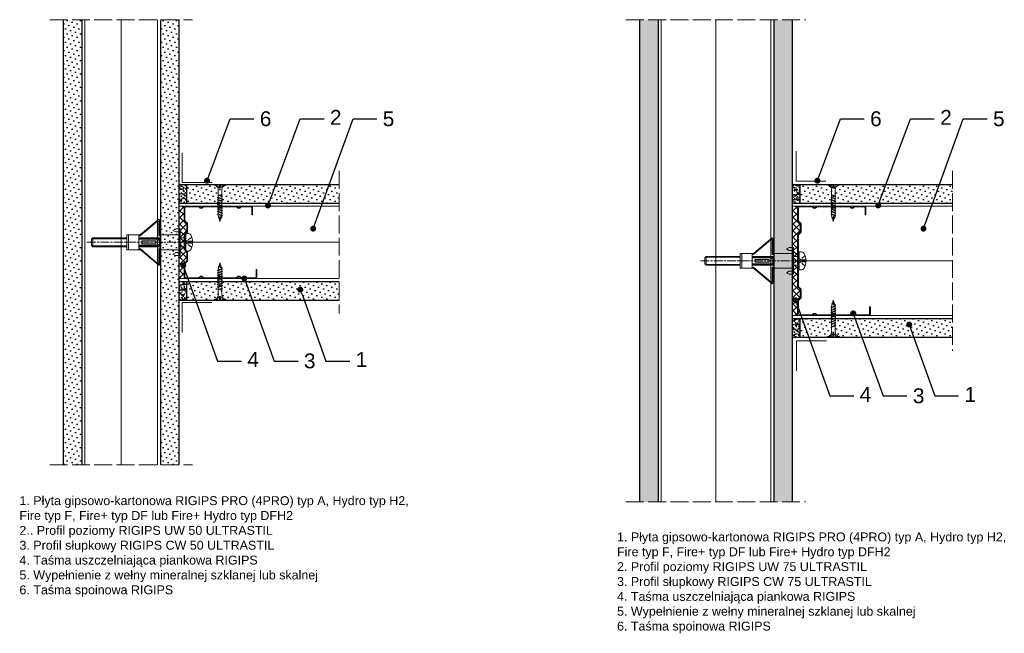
# Model space of a CAD drawing. Header units: millimetres. Extents: x 1649 to 2772, y 618 to 1691.
# Tile 3 of 4: x 1649 to 2311, y 1278 to 1691. Entities that reach past the tile are written whole.
import ezdxf
from ezdxf import colors
from ezdxf.entities.mleader import LeaderData, LeaderLine
from ezdxf.math import Vec2, Vec3

# ---------------------------------------------------------------- set-up
doc = ezdxf.new("R2010")
doc.units = ezdxf.units.MM
for name, pattern in [('ACAD_ISO02W100', [15, 12, -3]), ('AM_ISO02W050x2', [3.75, 3, -0.75]), ('AM_ISO08W050x2', [9, 6, -0.75, 1.5, -0.75])]:
    doc.linetypes.add(name, pattern=pattern)
for name, color, linetype, lineweight in [('_ISOVER WELNA', 7, 'BATTING', 9), ('_RIGIPS AKCESORIA', 7, 'Continuous', 18), ('_RIGIPS G-K', 7, 'Continuous', 25), ('_RIGIPS PROFIL', 7, 'Continuous', 18), ('KRESKOWANIE', 7, 'Continuous', 9), ('OPISY', 7, 'Continuous', 9), ('PRZERYWANA', 7, 'ACAD_ISO02W100', 9)]:
    doc.layers.add(name, color=color, linetype=linetype, lineweight=lineweight)
doc.styles.get("Standard").update_dxf_attribs({"font": 'arial.ttf'})
doc.linetypes.add('BATTING', pattern='A,0.00254,-2.54,[134,ltypeshp.shx,S=2.54,R=0,X=-2.54,Y=0],-5.08,[134,ltypeshp.shx,S=2.54,R=180,X=2.54,Y=0],-2.54', length=10.16254)

# ---------------------------------------------------------------- blocks, each defined once
blk = doc.blocks.new('TN 25')
at = {"layer": '_RIGIPS AKCESORIA'}
for p, q in [((0, -0.84), (0, 7.16)), ((0, 7.16), (0.46, 7.16)), ((0.46, 7.16), (0.46, 4.78)), ((0.46, 4.78), (0, 4.78)), ((0, 3.5), (1.77, 3.5)), ((0, 2.83), (1.77, 2.83)), ((0.46, 1.64), (0, 1.64)), ((0.46, -0.84), (0.46, 1.64)), ((1.77, 3.5), (1.77, 4.2)), ((1.77, 2.83), (1.77, 2.18)), ((3.02, 4.46), (8.47, 4.46)), ((7.49, 2.01), (3.55, 2.01)), ((7.12, 4.46), (7.12, 3.18)), ((8.03, 2.01), (7.12, 4.46)), ((7.12, 3.18), (7.65, 1.53)), ((7.65, 1.53), (8.03, 2.01)), ((9.41, 2.01), (8.03, 2.01)), ((8.47, 4.46), (8.79, 5)), ((9.61, 1.51), (8.47, 4.46)), ((8.79, 5), (9.93, 2.01)), ((9, 4.46), (10.1, 4.46)), ((9.93, 2.01), (9.61, 1.51)), ((11.04, 2.01), (9.93, 2.01)), ((10.1, 4.46), (10.41, 5)), ((11.23, 1.51), (10.1, 4.46)), ((10.41, 5), (11.56, 2.01)), ((10.62, 4.46), (11.67, 4.46)), ((11.56, 2.01), (11.23, 1.51)), ((12.61, 2.01), (11.56, 2.01)), ((11.67, 4.46), (11.99, 5)), ((12.81, 1.51), (11.67, 4.46)), ((11.99, 5), (13.14, 2.01)), ((12.2, 4.46), (13.21, 4.46)), ((13.14, 2.01), (12.81, 1.51)), ((14.15, 2.01), (13.14, 2.01)), ((13.21, 4.46), (13.52, 5)), ((14.34, 1.51), (13.21, 4.46)), ((13.52, 5), (14.67, 2.01)), ((13.73, 4.46), (14.8, 4.46)), ((14.67, 2.01), (14.34, 1.51)), ((15.74, 2.01), (14.67, 2.01)), ((14.8, 4.46), (15.12, 5)), ((15.94, 1.51), (14.8, 4.46)), ((15.12, 5), (16.26, 2.01)), ((15.33, 4.46), (16.42, 4.46)), ((16.26, 2.01), (15.94, 1.51)), ((17.36, 2.01), (16.26, 2.01)), ((16.42, 4.46), (16.73, 5)), ((17.55, 1.51), (16.42, 4.46)), ((16.73, 5), (17.88, 2.01)), ((16.94, 4.46), (17.99, 4.46)), ((17.88, 2.01), (17.55, 1.51)), ((18.93, 2.01), (17.88, 2.01)), ((17.99, 4.46), (18.31, 5)), ((19.13, 1.51), (17.99, 4.46)), ((18.31, 5), (19.45, 2.01)), ((18.52, 4.46), (19.68, 4.46)), ((19.45, 2.01), (19.13, 1.51)), ((19.45, 2.01), (20.62, 2.01)), ((19.68, 4.46), (20, 5)), ((20.82, 1.51), (19.68, 4.46)), ((20, 5), (21.14, 2.01)), ((20.21, 4.46), (20.7, 4.46)), ((20.7, 4.46), (22.28, 3.98)), ((21.14, 2.01), (20.82, 1.51)), ((21.14, 2.01), (21.81, 2.12)), ((21.85, 1.83), (21.67, 3.28)), ((21.67, 3.28), (22.14, 2.4)), ((22.14, 2.4), (21.85, 1.83)), ((22.7, 2.36), (22.14, 2.4)), ((22.28, 3.98), (22.56, 4.37)), ((22.7, 2.36), (22.28, 3.98)), ((22.56, 4.37), (23.03, 2.71)), ((23.03, 2.71), (22.7, 2.36)), ((22.71, 3.85), (25, 3.24)), ((25, 3.24), (23.03, 2.71)), ((0, -0.84), (0.46, -0.84))]:
    blk.add_line(p, q, dxfattribs=at)
for centre, major_axis, ratio, start_param, end_param in [((3.09, 7.67), (0.17, 3.2), 0.826134, 1.773653, 3.180586), ((-0.04, 0.9), (0, 3.93), 0.848176, -0.720942, -0.151112), ((3.37, -1.57), (0.28, 3.57), 0.832181, 0.035984, 1.430787), ((-2.73, 15.91), (0, 14.76), 0.848176, 3.399396, 3.475072), ((0.59, 4.62), (0, 2.81), 0.848176, 3.475072, 3.862535), ((1.66, 3.18), (0, 0.895), 0.848176, -1.552777, -0.720942), ((1.66, 3.18), (0, 0.895), 0.848176, 3.862535, 4.730408)]:
    blk.add_ellipse(centre, major_axis=major_axis, ratio=ratio, start_param=start_param, end_param=end_param, dxfattribs=at)
blk = doc.blocks.new('CW 50 ULTRASTIL')
h = blk.add_hatch()
h.set_pattern_fill('ANSI31', color=256, scale=0.5, style=0)
h.paths.add_polyline_path([(28.56, 40.65, -0.198912), (28.71, 41), (30.21, 42.51, 0.198912), (30.36, 42.86), (30.36, 48.45, 0.198912), (30.21, 48.8), (28.71, 50.31, -0.198912), (28.56, 50.66), (28.56, 59.85, -0.198912), (28.71, 60.2), (30.21, 61.71, 0.198912), (30.36, 62.06), (30.36, 67.65, 0.198912), (30.21, 68), (28.71, 69.51, -0.198912), (28.56, 69.86), (28.56, 78.31, -0.414214), (29.36, 79.11), (37.68, 79.11, -0.198912), (38.04, 78.96), (38.74, 78.25, 0.198912), (39.1, 78.11), (39.68, 78.11, 0.198912), (40.04, 78.25), (40.74, 78.96, -0.198912), (41.1, 79.11), (50.38, 79.11, -0.198912), (50.74, 78.96), (51.44, 78.25, 0.198912), (51.8, 78.11), (52.38, 78.11, 0.198912), (52.74, 78.25), (53.44, 78.96, -0.198912), (53.8, 79.11), (63.08, 79.11, -0.198912), (63.44, 78.96), (64.14, 78.25, 0.198912), (64.5, 78.11), (65.08, 78.11, 0.198912), (65.44, 78.25), (66.14, 78.96, -0.198912), (66.5, 79.11), (75.66, 79.11, -0.414214), (76.46, 78.31), (76.46, 73.66), (77.01, 73.66), (77.01, 78.86, 0.414214), (76.21, 79.66), (66.5, 79.66, 0.198912), (66.14, 79.51), (65.44, 78.8, -0.198912), (65.08, 78.66), (64.5, 78.66, -0.198912), (64.14, 78.8), (63.44, 79.51, 0.198912), (63.08, 79.66), (53.8, 79.66, 0.198912), (53.44, 79.51), (52.74, 78.8, -0.198912), (52.38, 78.66), (51.8, 78.66, -0.198912), (51.44, 78.8), (50.74, 79.51, 0.198912), (50.38, 79.66), (41.1, 79.66, 0.198912), (40.74, 79.51), (40.04, 78.8, -0.198912), (39.68, 78.66), (39.1, 78.66, -0.198912), (38.74, 78.8), (38.04, 79.51, 0.198912), (37.68, 79.66), (28.81, 79.66, 0.414214), (28.01, 78.86), (28.01, 69.86, 0.198912), (28.16, 69.51), (29.66, 68, -0.198912), (29.81, 67.65), (29.81, 62.06, -0.198912), (29.66, 61.71), (28.16, 60.2, 0.198912), (28.01, 59.85), (28.01, 50.66, 0.198912), (28.16, 50.31), (29.66, 48.8, -0.198912), (29.81, 48.45), (29.81, 42.86, -0.198912), (29.66, 42.51), (28.16, 41, 0.198912), (28.01, 40.65), (28.01, 31.66, 0.414214), (28.81, 30.86), (37.68, 30.86, 0.198912), (38.04, 31), (38.74, 31.71, -0.198912), (39.1, 31.86), (39.68, 31.86, -0.198912), (40.04, 31.71), (40.74, 31, 0.198912), (41.1, 30.86), (50.38, 30.86, 0.198912), (50.74, 31), (51.44, 31.71, -0.198912), (51.8, 31.86), (52.38, 31.86, -0.198912), (52.74, 31.71), (53.44, 31, 0.198912), (53.8, 30.86), (63.08, 30.86, 0.198912), (63.44, 31), (64.14, 31.71, -0.198912), (64.5, 31.86), (65.08, 31.86, -0.198912), (65.44, 31.71), (66.14, 31, 0.198912), (66.5, 30.86), (73.21, 30.86, 0.414214), (74.01, 31.66), (74.01, 36.86), (73.46, 36.86), (73.46, 32.21, -0.414214), (72.66, 31.41), (66.5, 31.41, -0.198912), (66.14, 31.55), (65.44, 32.26, 0.198912), (65.08, 32.41), (64.5, 32.41, 0.198912), (64.14, 32.26), (63.44, 31.55, -0.198912), (63.08, 31.41), (53.8, 31.41, -0.198912), (53.44, 31.55), (52.74, 32.26, 0.198912), (52.38, 32.41), (51.8, 32.41, 0.198912), (51.44, 32.26), (50.74, 31.55, -0.198912), (50.38, 31.41), (41.1, 31.41, -0.198912), (40.74, 31.55), (40.04, 32.26, 0.198912), (39.68, 32.41), (39.1, 32.41, 0.198912), (38.74, 32.26), (38.04, 31.55, -0.198912), (37.68, 31.41), (29.36, 31.41, -0.414214), (28.56, 32.21)])
at = {"layer": '_RIGIPS PROFIL'}
for p, q in [((37.68, 79.66), (28.81, 79.66)), ((38.04, 79.51), (38.74, 78.8)), ((40.74, 79.51), (40.04, 78.8)), ((50.38, 79.66), (41.1, 79.66)), ((50.74, 79.51), (51.44, 78.8)), ((53.44, 79.51), (52.74, 78.8)), ((53.8, 79.66), (63.08, 79.66)), ((63.44, 79.51), (64.14, 78.8)), ((66.14, 79.51), (65.44, 78.8)), ((76.21, 79.66), (66.5, 79.66)), ((28.01, 78.86), (28.01, 69.86)), ((28.56, 78.31), (28.56, 69.86)), ((37.68, 79.11), (29.36, 79.11)), ((38.04, 78.96), (38.74, 78.25)), ((39.68, 78.66), (39.1, 78.66)), ((39.68, 78.11), (39.1, 78.11)), ((40.74, 78.96), (40.04, 78.25)), ((50.38, 79.11), (41.1, 79.11)), ((50.74, 78.96), (51.44, 78.25)), ((52.38, 78.66), (51.8, 78.66)), ((52.38, 78.11), (51.8, 78.11)), ((53.44, 78.96), (52.74, 78.25)), ((53.8, 79.11), (63.08, 79.11)), ((63.44, 78.96), (64.14, 78.25)), ((65.08, 78.66), (64.5, 78.66)), ((65.08, 78.11), (64.5, 78.11)), ((66.14, 78.96), (65.44, 78.25)), ((75.66, 79.11), (66.5, 79.11)), ((76.46, 73.66), (76.46, 78.31)), ((76.46, 73.66), (77.01, 73.66)), ((77.01, 73.66), (77.01, 78.86)), ((29.66, 68), (28.16, 69.51)), ((30.21, 68), (28.71, 69.51)), ((29.81, 67.65), (29.81, 62.06)), ((30.36, 67.65), (30.36, 62.06)), ((28.01, 59.85), (28.01, 50.66)), ((29.66, 61.71), (28.16, 60.2)), ((28.56, 59.85), (28.56, 50.66)), ((30.21, 61.71), (28.71, 60.2)), ((29.66, 48.8), (28.16, 50.31)), ((30.21, 48.8), (28.71, 50.31)), ((29.81, 42.86), (29.81, 48.45)), ((30.36, 42.86), (30.36, 48.45)), ((28.01, 31.66), (28.01, 40.65)), ((29.66, 42.51), (28.16, 41)), ((28.56, 32.21), (28.56, 40.65)), ((30.21, 42.51), (28.71, 41)), ((73.46, 36.86), (73.46, 32.21)), ((73.46, 36.86), (74.01, 36.86)), ((74.01, 36.86), (74.01, 31.66)), ((37.68, 30.86), (28.81, 30.86)), ((37.68, 31.41), (29.36, 31.41)), ((38.04, 31.55), (38.74, 32.26)), ((38.04, 31), (38.74, 31.71)), ((39.68, 32.41), (39.1, 32.41)), ((39.68, 31.86), (39.1, 31.86)), ((40.74, 31.55), (40.04, 32.26)), ((40.74, 31), (40.04, 31.71)), ((50.38, 31.41), (41.1, 31.41)), ((50.38, 30.86), (41.1, 30.86)), ((50.74, 31.55), (51.44, 32.26)), ((50.74, 31), (51.44, 31.71)), ((52.38, 32.41), (51.8, 32.41)), ((52.38, 31.86), (51.8, 31.86)), ((53.44, 31.55), (52.74, 32.26)), ((53.44, 31), (52.74, 31.71)), ((53.8, 31.41), (63.08, 31.41)), ((53.8, 30.86), (63.08, 30.86)), ((63.44, 31.55), (64.14, 32.26)), ((63.44, 31), (64.14, 31.71)), ((65.08, 32.41), (64.5, 32.41)), ((65.08, 31.86), (64.5, 31.86)), ((66.14, 31.55), (65.44, 32.26)), ((66.14, 31), (65.44, 31.71)), ((72.66, 31.41), (66.5, 31.41)), ((73.21, 30.86), (66.5, 30.86))]:
    blk.add_line(p, q, dxfattribs=at)
for centre, radius, start, end in [((28.81, 78.86), 0.8, 90, 180), ((37.68, 79.16), 0.5, 45, 90), ((41.1, 79.16), 0.5, 90, 135), ((50.38, 79.16), 0.5, 45, 90), ((53.8, 79.16), 0.5, 90, 135), ((63.08, 79.16), 0.5, 45, 90), ((66.5, 79.16), 0.5, 90, 135), ((76.21, 78.86), 0.8, 0, 90), ((29.36, 78.31), 0.8, 90, 180), ((37.68, 78.61), 0.5, 45, 90), ((39.1, 79.16), 0.5, 225, 270), ((39.1, 78.61), 0.5, 225, 270), ((39.68, 79.16), 0.5, 270, 315), ((39.68, 78.61), 0.5, 270, 315), ((41.1, 78.61), 0.5, 90, 135), ((50.38, 78.61), 0.5, 45, 90), ((51.8, 79.16), 0.5, 225, 270), ((51.8, 78.61), 0.5, 225, 270), ((52.38, 79.16), 0.5, 270, 315), ((52.38, 78.61), 0.5, 270, 315), ((53.8, 78.61), 0.5, 90, 135), ((63.08, 78.61), 0.5, 45, 90), ((64.5, 79.16), 0.5, 225, 270), ((64.5, 78.61), 0.5, 225, 270), ((65.08, 79.16), 0.5, 270, 315), ((65.08, 78.61), 0.5, 270, 315), ((66.5, 78.61), 0.5, 90, 135), ((75.66, 78.31), 0.8, 0, 90), ((28.51, 69.86), 0.5, 180, 225), ((29.06, 69.86), 0.5, 180, 225), ((29.31, 67.65), 0.5, 0, 45), ((29.86, 67.65), 0.5, 0, 45), ((28.51, 59.85), 0.5, 135, 180), ((29.06, 59.85), 0.5, 135, 180), ((29.31, 62.06), 0.5, 315, 0), ((29.86, 62.06), 0.5, 315, 0), ((28.51, 50.66), 0.5, 180, 225), ((29.06, 50.66), 0.5, 180, 225), ((29.31, 48.45), 0.5, 0, 45), ((29.86, 48.45), 0.5, 0, 45), ((28.51, 40.65), 0.5, 135, 180), ((29.06, 40.65), 0.5, 135, 180), ((29.31, 42.86), 0.5, 315, 0), ((29.86, 42.86), 0.5, 315, 0), ((28.81, 31.66), 0.8, 180, 270), ((29.36, 32.21), 0.8, 180, 270), ((37.68, 31.91), 0.5, 270, 315), ((37.68, 31.36), 0.5, 270, 315), ((39.1, 31.91), 0.5, 90, 135), ((39.1, 31.36), 0.5, 90, 135), ((39.68, 31.91), 0.5, 45, 90), ((39.68, 31.36), 0.5, 45, 90), ((41.1, 31.91), 0.5, 225, 270), ((41.1, 31.36), 0.5, 225, 270), ((50.38, 31.91), 0.5, 270, 315), ((50.38, 31.36), 0.5, 270, 315), ((51.8, 31.91), 0.5, 90, 135), ((51.8, 31.36), 0.5, 90, 135), ((52.38, 31.91), 0.5, 45, 90), ((52.38, 31.36), 0.5, 45, 90), ((53.8, 31.91), 0.5, 225, 270), ((53.8, 31.36), 0.5, 225, 270), ((63.08, 31.91), 0.5, 270, 315), ((63.08, 31.36), 0.5, 270, 315), ((64.5, 31.91), 0.5, 90, 135), ((64.5, 31.36), 0.5, 90, 135), ((65.08, 31.91), 0.5, 45, 90), ((65.08, 31.36), 0.5, 45, 90), ((66.5, 31.91), 0.5, 225, 270), ((66.5, 31.36), 0.5, 225, 270), ((72.66, 32.21), 0.8, 270, 0), ((73.21, 31.66), 0.8, 270, 0)]:
    blk.add_arc(centre, radius, start, end, dxfattribs=at)
blk = doc.blocks.new('CW 75 ULTRASTIL')
h = blk.add_hatch()
h.set_pattern_fill('ANSI31', color=256, scale=0.5, style=0)
h.paths.add_polyline_path([(106.07, 103.31, -0.414214), (106.87, 104.11), (115.19, 104.11, -0.198912), (115.55, 103.96), (116.25, 103.25, 0.198912), (116.61, 103.11), (117.19, 103.11, 0.198912), (117.55, 103.25), (118.25, 103.96, -0.198912), (118.61, 104.11), (127.89, 104.11, -0.198912), (128.25, 103.96), (128.95, 103.25, 0.198912), (129.31, 103.11), (129.89, 103.11, 0.198912), (130.25, 103.25), (130.95, 103.96, -0.198912), (131.31, 104.11), (140.59, 104.11, -0.198912), (140.95, 103.96), (141.65, 103.25, 0.198912), (142.01, 103.11), (142.59, 103.11, 0.198912), (142.95, 103.25), (143.65, 103.96, -0.198912), (144.01, 104.11), (153.17, 104.11, -0.414214), (153.97, 103.31), (153.97, 98.66), (154.52, 98.66), (154.52, 103.86, 0.414214), (153.72, 104.66), (144.01, 104.66, 0.198912), (143.65, 104.51), (142.95, 103.8, -0.198912), (142.59, 103.66), (142.01, 103.66, -0.198912), (141.65, 103.8), (140.95, 104.51, 0.198912), (140.59, 104.66), (131.31, 104.66, 0.198912), (130.95, 104.51), (130.25, 103.8, -0.198912), (129.89, 103.66), (129.31, 103.66, -0.198912), (128.95, 103.8), (128.25, 104.51, 0.198912), (127.89, 104.66), (118.61, 104.66, 0.198912), (118.25, 104.51), (117.55, 103.8, -0.198912), (117.19, 103.66), (116.61, 103.66, -0.198912), (116.25, 103.8), (115.55, 104.51, 0.198912), (115.19, 104.66), (106.32, 104.66, 0.414214), (105.52, 103.86), (105.52, 94.86, 0.198912), (105.67, 94.51), (107.17, 93, -0.198912), (107.32, 92.65), (107.32, 87.06, -0.198912), (107.17, 86.71), (105.67, 85.2, 0.198912), (105.52, 84.85), (105.52, 50.66, 0.198912), (105.67, 50.31), (107.17, 48.8, -0.198912), (107.32, 48.45), (107.32, 42.86, -0.198912), (107.17, 42.51), (105.67, 41, 0.198912), (105.52, 40.65), (105.52, 31.66, 0.414214), (106.32, 30.86), (115.19, 30.86, 0.198912), (115.55, 31), (116.25, 31.71, -0.198912), (116.61, 31.86), (117.19, 31.86, -0.198912), (117.55, 31.71), (118.25, 31, 0.198912), (118.61, 30.86), (127.89, 30.86, 0.198912), (128.25, 31), (128.95, 31.71, -0.198912), (129.31, 31.86), (129.89, 31.86, -0.198912), (130.25, 31.71), (130.95, 31, 0.198912), (131.31, 30.86), (140.59, 30.86, 0.198912), (140.95, 31), (141.65, 31.71, -0.198912), (142.01, 31.86), (142.59, 31.86, -0.198912), (142.95, 31.71), (143.65, 31, 0.198912), (144.01, 30.86), (150.72, 30.86, 0.414214), (151.52, 31.66), (151.52, 36.86), (150.97, 36.86), (150.97, 32.21, -0.414214), (150.17, 31.41), (144.01, 31.41, -0.198912), (143.65, 31.55), (142.95, 32.26, 0.198912), (142.59, 32.41), (142.01, 32.41, 0.198912), (141.65, 32.26), (140.95, 31.55, -0.198912), (140.59, 31.41), (131.31, 31.41, -0.198912), (130.95, 31.55), (130.25, 32.26, 0.198912), (129.89, 32.41), (129.31, 32.41, 0.198912), (128.95, 32.26), (128.25, 31.55, -0.198912), (127.89, 31.41), (118.61, 31.41, -0.198912), (118.25, 31.55), (117.55, 32.26, 0.198912), (117.19, 32.41), (116.61, 32.41, 0.198912), (116.25, 32.26), (115.55, 31.55, -0.198912), (115.19, 31.41), (106.87, 31.41, -0.414214), (106.07, 32.21), (106.07, 40.65, -0.198912), (106.22, 41), (107.72, 42.51, 0.198912), (107.87, 42.86), (107.87, 48.45, 0.198912), (107.72, 48.8), (106.22, 50.31, -0.198912), (106.07, 50.66), (106.07, 84.85, -0.198912), (106.22, 85.2), (107.72, 86.71, 0.198912), (107.87, 87.06), (107.87, 92.65, 0.198912), (107.72, 93), (106.22, 94.51, -0.198912), (106.07, 94.86)])
at = {"layer": '_RIGIPS PROFIL'}
for p, q in [((105.52, 103.86), (105.52, 94.86)), ((106.07, 103.31), (106.07, 94.86)), ((115.19, 104.66), (106.32, 104.66)), ((115.19, 104.11), (106.87, 104.11)), ((115.55, 104.51), (116.25, 103.8)), ((115.55, 103.96), (116.25, 103.25)), ((117.19, 103.66), (116.61, 103.66)), ((117.19, 103.11), (116.61, 103.11)), ((118.25, 104.51), (117.55, 103.8)), ((118.25, 103.96), (117.55, 103.25)), ((127.89, 104.66), (118.61, 104.66)), ((127.89, 104.11), (118.61, 104.11)), ((128.25, 104.51), (128.95, 103.8)), ((128.25, 103.96), (128.95, 103.25)), ((129.89, 103.66), (129.31, 103.66)), ((129.89, 103.11), (129.31, 103.11)), ((130.95, 104.51), (130.25, 103.8)), ((130.95, 103.96), (130.25, 103.25)), ((131.31, 104.66), (140.59, 104.66)), ((131.31, 104.11), (140.59, 104.11)), ((140.95, 104.51), (141.65, 103.8)), ((140.95, 103.96), (141.65, 103.25)), ((142.59, 103.66), (142.01, 103.66)), ((142.59, 103.11), (142.01, 103.11)), ((143.65, 104.51), (142.95, 103.8)), ((143.65, 103.96), (142.95, 103.25)), ((153.72, 104.66), (144.01, 104.66)), ((153.17, 104.11), (144.01, 104.11)), ((153.97, 98.66), (153.97, 103.31)), ((154.52, 98.66), (154.52, 103.86)), ((107.17, 93), (105.67, 94.51)), ((107.72, 93), (106.22, 94.51)), ((153.97, 98.66), (154.52, 98.66)), ((107.17, 86.71), (105.67, 85.2)), ((107.72, 86.71), (106.22, 85.2)), ((107.32, 92.65), (107.32, 87.06)), ((107.87, 92.65), (107.87, 87.06)), ((105.52, 84.85), (105.52, 50.66)), ((106.07, 84.85), (106.07, 50.66)), ((107.17, 48.8), (105.67, 50.31)), ((107.72, 48.8), (106.22, 50.31)), ((107.32, 42.86), (107.32, 48.45)), ((107.87, 42.86), (107.87, 48.45)), ((105.52, 31.66), (105.52, 40.65)), ((107.17, 42.51), (105.67, 41)), ((106.07, 32.21), (106.07, 40.65)), ((107.72, 42.51), (106.22, 41)), ((150.97, 36.86), (150.97, 32.21)), ((150.97, 36.86), (151.52, 36.86)), ((151.52, 36.86), (151.52, 31.66)), ((115.19, 30.86), (106.32, 30.86)), ((115.19, 31.41), (106.87, 31.41)), ((115.55, 31.55), (116.25, 32.26)), ((115.55, 31), (116.25, 31.71)), ((117.19, 32.41), (116.61, 32.41)), ((117.19, 31.86), (116.61, 31.86)), ((118.25, 31.55), (117.55, 32.26)), ((118.25, 31), (117.55, 31.71)), ((127.89, 31.41), (118.61, 31.41)), ((127.89, 30.86), (118.61, 30.86)), ((128.25, 31.55), (128.95, 32.26)), ((128.25, 31), (128.95, 31.71)), ((129.89, 32.41), (129.31, 32.41)), ((129.89, 31.86), (129.31, 31.86)), ((130.95, 31.55), (130.25, 32.26)), ((130.95, 31), (130.25, 31.71)), ((131.31, 31.41), (140.59, 31.41)), ((131.31, 30.86), (140.59, 30.86)), ((140.95, 31.55), (141.65, 32.26)), ((140.95, 31), (141.65, 31.71)), ((142.59, 32.41), (142.01, 32.41)), ((142.59, 31.86), (142.01, 31.86)), ((143.65, 31.55), (142.95, 32.26)), ((143.65, 31), (142.95, 31.71)), ((150.17, 31.41), (144.01, 31.41)), ((150.72, 30.86), (144.01, 30.86))]:
    blk.add_line(p, q, dxfattribs=at)
for centre, radius, start, end in [((106.32, 103.86), 0.8, 90, 180), ((106.87, 103.31), 0.8, 90, 180), ((115.19, 104.16), 0.5, 45, 90), ((115.19, 103.61), 0.5, 45, 90), ((116.61, 104.16), 0.5, 225, 270), ((116.61, 103.61), 0.5, 225, 270), ((117.19, 104.16), 0.5, 270, 315), ((117.19, 103.61), 0.5, 270, 315), ((118.61, 104.16), 0.5, 90, 135), ((118.61, 103.61), 0.5, 90, 135), ((127.89, 104.16), 0.5, 45, 90), ((127.89, 103.61), 0.5, 45, 90), ((129.31, 104.16), 0.5, 225, 270), ((129.31, 103.61), 0.5, 225, 270), ((129.89, 104.16), 0.5, 270, 315), ((129.89, 103.61), 0.5, 270, 315), ((131.31, 104.16), 0.5, 90, 135), ((131.31, 103.61), 0.5, 90, 135), ((140.59, 104.16), 0.5, 45, 90), ((140.59, 103.61), 0.5, 45, 90), ((142.01, 104.16), 0.5, 225, 270), ((142.01, 103.61), 0.5, 225, 270), ((142.59, 104.16), 0.5, 270, 315), ((142.59, 103.61), 0.5, 270, 315), ((144.01, 104.16), 0.5, 90, 135), ((144.01, 103.61), 0.5, 90, 135), ((153.17, 103.31), 0.8, 0, 90), ((153.72, 103.86), 0.8, 0, 90), ((106.02, 94.86), 0.5, 180, 225), ((106.57, 94.86), 0.5, 180, 225), ((106.82, 92.65), 0.5, 0, 45), ((107.37, 92.65), 0.5, 0, 45), ((106.82, 87.06), 0.5, 315, 0), ((107.37, 87.06), 0.5, 315, 0), ((106.02, 84.85), 0.5, 135, 180), ((106.57, 84.85), 0.5, 135, 180), ((106.02, 50.66), 0.5, 180, 225), ((106.57, 50.66), 0.5, 180, 225), ((106.82, 48.45), 0.5, 0, 45), ((107.37, 48.45), 0.5, 0, 45), ((106.02, 40.65), 0.5, 135, 180), ((106.57, 40.65), 0.5, 135, 180), ((106.82, 42.86), 0.5, 315, 0), ((107.37, 42.86), 0.5, 315, 0), ((106.32, 31.66), 0.8, 180, 270), ((106.87, 32.21), 0.8, 180, 270), ((115.19, 31.91), 0.5, 270, 315), ((115.19, 31.36), 0.5, 270, 315), ((116.61, 31.91), 0.5, 90, 135), ((116.61, 31.36), 0.5, 90, 135), ((117.19, 31.91), 0.5, 45, 90), ((117.19, 31.36), 0.5, 45, 90), ((118.61, 31.91), 0.5, 225, 270), ((118.61, 31.36), 0.5, 225, 270), ((127.89, 31.91), 0.5, 270, 315), ((127.89, 31.36), 0.5, 270, 315), ((129.31, 31.91), 0.5, 90, 135), ((129.31, 31.36), 0.5, 90, 135), ((129.89, 31.91), 0.5, 45, 90), ((129.89, 31.36), 0.5, 45, 90), ((131.31, 31.91), 0.5, 225, 270), ((131.31, 31.36), 0.5, 225, 270), ((140.59, 31.91), 0.5, 270, 315), ((140.59, 31.36), 0.5, 270, 315), ((142.01, 31.91), 0.5, 90, 135), ((142.01, 31.36), 0.5, 90, 135), ((142.59, 31.91), 0.5, 45, 90), ((142.59, 31.36), 0.5, 45, 90), ((144.01, 31.91), 0.5, 225, 270), ((144.01, 31.36), 0.5, 225, 270), ((150.17, 32.21), 0.8, 270, 0), ((150.72, 31.66), 0.8, 270, 0)]:
    blk.add_arc(centre, radius, start, end, dxfattribs=at)
blk = doc.blocks.new('Molly 6x60')
at = {"layer": '_RIGIPS AKCESORIA', "linetype": 'AM_ISO08W050x2'}
blk.add_line((0.41, 80.59), (0.41, 154.69), dxfattribs=at)
at = {"layer": '_RIGIPS AKCESORIA'}
for p, q in [((-5.59, 148.62), (-5.59, 147.09)), ((-2.59, 147.09), (-5.59, 147.09)), ((-2.59, 147.09), (-2.59, 143.22)), ((3.41, 147.09), (-2.59, 147.09)), ((6.41, 147.09), (3.41, 147.09)), ((3.41, 147.09), (3.41, 143.22)), ((6.41, 148.62), (6.41, 147.09)), ((-8.59, 143.22), (9.41, 143.22)), ((-8.59, 142.42), (-8.59, 143.22)), ((-8.59, 142.42), (-8.59, 140.42)), ((-8.59, 140.42), (-7.59, 138.42)), ((-6.59, 140.42), (-7.59, 138.42)), ((-6.59, 142.42), (7.41, 142.42)), ((-6.59, 142.42), (-6.59, 140.42)), ((-4.59, 142.42), (-4.59, 129.42)), ((5.41, 142.42), (5.41, 129.42)), ((7.41, 142.42), (7.41, 140.42)), ((7.41, 140.42), (8.41, 138.42)), ((9.41, 140.42), (8.41, 138.42)), ((9.41, 142.42), (9.41, 143.22)), ((9.41, 142.42), (9.41, 140.42)), ((-15.09, 128.82), (-15.09, 128.92)), ((-15.09, 128.82), (-4.71, 116.56)), ((-3.97, 129.42), (-14.59, 129.42)), ((-13.78, 128), (-4.11, 116.56)), ((-4.12, 128.82), (-13.4, 128.82)), ((-2.59, 130.26), (-2.59, 115.42)), ((-1.98, 115.42), (-1.98, 129.99)), ((-1.61, 129.42), (2.52, 129.42)), ((-1.59, 127.62), (-1.59, 115.42)), ((-0.59, 126.82), (-0.59, 117.42)), ((-0.59, 126.82), (1.41, 126.82)), ((1.41, 126.82), (1.41, 117.42)), ((2.41, 127.62), (2.41, 115.42)), ((2.8, 115.42), (2.8, 129.79)), ((3.41, 130.08), (3.41, 115.42)), ((4.63, 129.42), (15.41, 129.42)), ((4.74, 128.82), (14.22, 128.82)), ((14.61, 128), (4.93, 116.56)), ((15.91, 128.82), (5.53, 116.56)), ((15.91, 128.82), (15.91, 128.92)), ((-4.59, 116.42), (-4.59, 115.42)), ((-4.59, 115.42), (-4.59, 107.42)), ((-4.59, 115.42), (5.41, 115.42)), ((-3.99, 116.42), (-3.99, 115.42)), ((-0.59, 117.42), (1.41, 117.42)), ((4.81, 116.24), (4.81, 115.42)), ((5.41, 116.24), (5.41, 115.42)), ((5.41, 115.42), (5.41, 107.42)), ((-4.59, 108.42), (5.41, 108.42)), ((-4.59, 107.42), (5.41, 107.42)), ((-2.59, 107.42), (-2.59, 84.46)), ((-1.98, 83.85), (-1.98, 107.42)), ((2.8, 83.85), (2.8, 107.42)), ((3.41, 107.42), (3.41, 84.46)), ((-2.59, 84.46), (3.41, 84.46)), ((-2.59, 84.46), (-1.71, 83.59)), ((-1.71, 83.59), (2.54, 83.59)), ((3.41, 84.46), (2.54, 83.59))]:
    blk.add_line(p, q, dxfattribs=at)
at = {"layer": '_RIGIPS AKCESORIA', "linetype": 'AM_ISO02W050x2'}
for p, q in [((-3.07, 151.06), (0.41, 146.72)), ((-0.31, 151.66), (-0.31, 147.62)), ((-0.31, 147.62), (1.13, 147.62)), ((3.9, 151.06), (0.41, 146.72)), ((1.13, 151.66), (1.13, 147.62))]:
    blk.add_line(p, q, dxfattribs=at)
at = {"layer": '_RIGIPS AKCESORIA'}
for centre, radius, start, end in [((-3.59, 148.62), 2, 120, 180), ((0.41, 141.69), 10, 60, 120), ((4.41, 148.62), 2, 0, 60), ((-14.59, 128.92), 0.5, 90, 180), ((-13.4, 128.32), 0.5, 90, 220.23246), ((-2.75, 129.08), 1.19, 347.43272, 192.56727), ((-1.59, 128.22), 0.6, 270, 90), ((2.41, 128.22), 0.6, 90, 270), ((3.57, 128.92), 1.17, 355.08861, 184.91139), ((14.22, 128.32), 0.5, 319.76754, 90), ((15.41, 128.92), 0.5, 0, 90), ((-5.09, 116.24), 0.5, 0, 40.25707), ((-4.49, 116.24), 0.5, 0, 40.23246), ((5.31, 116.24), 0.5, 139.76754, 180), ((5.91, 116.24), 0.5, 139.74293, 180)]:
    blk.add_arc(centre, radius, start, end, dxfattribs=at)
blk = doc.blocks.new('_Dot')
at = {"color": 0, "linetype": 'ByBlock', "lineweight": -2}
blk.add_line((-0.5, 0), (-1, 0), dxfattribs=at)
at = {"color": 0, "linetype": 'ByBlock', "const_width": 0.5}
blk.add_lwpolyline([(-0.25, 0, 1), (0.25, 0, 1)], format="xyb", close=True, dxfattribs=at)

msp = doc.modelspace()

# ---------------------------------------------------------------- hatches: boundary and pattern name
at = {"layer": '_RIGIPS G-K'}
h = msp.add_hatch(dxfattribs=at)
h.set_pattern_fill('DOTS', color=256, scale=2, angle=45, style=0)
h.set_pattern_definition([(45, (-0.9, 0), (-1.122532, 3.367596), [0, -3.175])])
h.paths.add_polyline_path([(1690.6, 1691.17), (1678.1, 1691.17), (1678.1, 1391.56), (1690.6, 1391.56)])
h = msp.add_hatch(dxfattribs=at)
h.set_pattern_fill('DOTS', color=256, scale=2, angle=45, style=0)
h.set_pattern_definition([(45, (0.9, 0), (-1.122532, 3.367596), [0, -3.175])])
h.paths.add_polyline_path([(1755.9, 1691.17), (1743.4, 1691.17), (1743.4, 1391.56), (1755.9, 1391.56)])
h = msp.add_hatch(dxfattribs=at)
h.set_pattern_fill('DOTS', color=256, scale=2, angle=45, style=0)
h.set_pattern_definition([(45, (164.59, 0), (-1.122532, 3.367596), [0, -3.175])])
h.paths.add_polyline_path([(2078.13, 1691.17), (2065.63, 1691.17), (2065.63, 1366.56), (2078.13, 1366.56)])
h = msp.add_hatch(dxfattribs=at)
h.set_pattern_fill('DOTS', color=256, scale=2, angle=45, style=0)
h.set_pattern_definition([(45, (254.89, 0), (-1.122532, 3.367596), [0, -3.175])])
h.paths.add_polyline_path([(2168.43, 1691.17), (2155.93, 1691.17), (2155.93, 1366.56), (2168.43, 1366.56)])
h = msp.add_hatch(dxfattribs=at)
h.set_pattern_fill('AR-SAND', color=256, scale=0.05, style=0)
h.set_pattern_definition([(37.5, (0.9, 0.9), (-0.0800016, 2.4470662), [0, -1.9304, 0, -2.159, 0, -2.06375]), (7.5, (0.9, 0.9), (2.2476164, 3.5841255), [0, -1.0414, 0, -1.7399, 0, -0.66675]), (327.5, (-0.662, 0.9), (3.9549619, 0.007186), [0, -0.635, 0, -2.286, 0, -2.9845]), (317.5, (-0.662, 0.9), (3.8177823, 1.1146466), [0, -0.3175, 0, -1.4986, 0, -1.7145])])
h.paths.add_polyline_path([(1760.9, 1580.26), (1755.9, 1580.26), (1755.9, 1567.76), (1760.9, 1567.76)])
h = msp.add_hatch(dxfattribs=at)
h.set_pattern_fill('DOTS', color=256, scale=2, angle=45, style=0)
h.set_pattern_definition([(45, (0.9, 0.9), (-1.122532, 3.367596), [0, -3.175])])
h.paths.add_polyline_path([(1863.7, 1580.26), (1760.9, 1580.26), (1760.9, 1567.76), (1863.7, 1567.76)])
h = msp.add_hatch(dxfattribs=at)
h.set_pattern_fill('AR-SAND', color=256, scale=0.05, style=0)
h.set_pattern_definition([(37.5, (166.39, 0.9), (-0.0800016, 2.4470662), [0, -1.9304, 0, -2.159, 0, -2.06375]), (7.5, (166.39, 0.9), (2.2476164, 3.5841255), [0, -1.0414, 0, -1.7399, 0, -0.66675]), (327.5, (164.8279, 0.9), (3.9549619, 0.007186), [0, -0.635, 0, -2.286, 0, -2.9845]), (317.5, (164.828, 0.9), (3.8177823, 1.1146466), [0, -0.3175, 0, -1.4986, 0, -1.7145])])
h.paths.add_polyline_path([(2173.43, 1580.26), (2168.43, 1580.26), (2168.43, 1567.76), (2173.43, 1567.76)])
h = msp.add_hatch(dxfattribs=at)
h.set_pattern_fill('DOTS', color=256, scale=2, angle=45, style=0)
h.set_pattern_definition([(45, (166.39, 0.9), (-1.122532, 3.367596), [0, -3.175])])
h.paths.add_polyline_path([(2276.23, 1580.26), (2173.43, 1580.26), (2173.43, 1567.76), (2276.23, 1567.76)])
h = msp.add_hatch(dxfattribs=at)
h.set_pattern_fill('AR-SAND', color=256, scale=0.05, style=0)
h.set_pattern_definition([(37.5, (0.9, -0.9), (-0.0800016, 2.4470662), [0, -1.9304, 0, -2.159, 0, -2.06375]), (7.5, (0.9, -0.9), (2.2476164, 3.5841255), [0, -1.0414, 0, -1.7399, 0, -0.66675]), (327.5, (-0.662, -0.9), (3.9549619, 0.007186), [0, -0.635, 0, -2.286, 0, -2.9845]), (317.5, (-0.662, -0.9), (3.8177823, 1.1146466), [0, -0.3175, 0, -1.4986, 0, -1.7145])])
h.paths.add_polyline_path([(1760.9, 1514.96), (1755.9, 1514.96), (1755.9, 1502.46), (1760.9, 1502.46)])
h = msp.add_hatch(dxfattribs=at)
h.set_pattern_fill('DOTS', color=256, scale=2, angle=45, style=0)
h.set_pattern_definition([(45, (0.9, -0.9), (-1.122532, 3.367596), [0, -3.175])])
h.paths.add_polyline_path([(1863.7, 1514.96), (1760.9, 1514.96), (1760.9, 1502.46), (1863.7, 1502.46)])
h = msp.add_hatch(dxfattribs=at)
h.set_pattern_fill('AR-SAND', color=256, scale=0.05, style=0)
h.set_pattern_definition([(37.5, (166.39, -0.9), (-0.0800016, 2.4470662), [0, -1.9304, 0, -2.159, 0, -2.06375]), (7.5, (166.39, -0.9), (2.2476164, 3.5841255), [0, -1.0414, 0, -1.7399, 0, -0.66675]), (327.5, (164.8279, -0.9), (3.9549619, 0.007186), [0, -0.635, 0, -2.286, 0, -2.9845]), (317.5, (164.828, -0.9), (3.8177823, 1.1146466), [0, -0.3175, 0, -1.4986, 0, -1.7145])])
h.paths.add_polyline_path([(2173.43, 1489.96), (2168.43, 1489.96), (2168.43, 1477.46), (2173.43, 1477.46)])
h = msp.add_hatch(dxfattribs=at)
h.set_pattern_fill('DOTS', color=256, scale=2, angle=45, style=0)
h.set_pattern_definition([(45, (166.39, -0.9), (-1.122532, 3.367596), [0, -3.175])])
h.paths.add_polyline_path([(2276.23, 1489.96), (2173.43, 1489.96), (2173.43, 1477.46), (2276.23, 1477.46)])
at = {"layer": 'KRESKOWANIE'}
h = msp.add_hatch(dxfattribs=at)
h.set_pattern_fill('ANSI37', color=256, style=0)
h.set_pattern_definition([(45, (0.9, 0), (-2.245064, 2.245064), []), (135, (0.9, 0), (-2.245064, -2.245064), [])])
h.paths.add_polyline_path([(1759.4, 1545.96, -0.198912), (1759.54, 1546.31), (1761.05, 1547.82, 0.198912), (1761.2, 1548.17), (1761.2, 1553.76, 0.198912), (1761.05, 1554.11), (1759.54, 1555.62, -0.198912), (1759.4, 1555.97), (1759.4, 1564.96, -0.414214), (1760.2, 1565.76), (1755.9, 1565.76), (1755.9, 1516.96), (1760.2, 1516.96, -0.414214), (1759.4, 1517.76), (1759.4, 1526.76, -0.198912), (1759.54, 1527.11), (1761.05, 1528.62, 0.198912), (1761.2, 1528.97), (1761.2, 1534.56, 0.198912), (1761.05, 1534.91), (1759.54, 1536.42, -0.198912), (1759.4, 1536.77)])
h = msp.add_hatch(dxfattribs=at)
h.set_pattern_fill('ANSI37', color=256, style=0)
h.set_pattern_definition([(45, (166.39, 0), (-2.245064, 2.245064), []), (135, (166.39, 0), (-2.245064, -2.245064), [])])
h.paths.add_polyline_path([(2171.93, 1545.96, -0.198912), (2172.07, 1546.31), (2173.58, 1547.82, 0.198912), (2173.73, 1548.17), (2173.73, 1553.76, 0.198912), (2173.58, 1554.11), (2172.07, 1555.62, -0.198912), (2171.93, 1555.97), (2171.93, 1564.96, -0.414214), (2172.73, 1565.76), (2168.43, 1565.76), (2168.43, 1491.96), (2172.73, 1491.96, -0.414214), (2171.93, 1492.76), (2171.93, 1501.76, -0.198912), (2172.07, 1502.11), (2173.58, 1503.62, 0.198912), (2173.73, 1503.97), (2173.73, 1509.56, 0.198912), (2173.58, 1509.91), (2172.07, 1511.42, -0.198912), (2171.93, 1511.77)])

# ---------------------------------------------------------------- linework, layer by layer
at = {"layer": '_ISOVER WELNA', "ltscale": 2.4}
for p, q in [((1717, 1691.17), (1717, 1391.56)), ((1863.7, 1541.36), (1759.95, 1541.36))]:
    msp.add_line(p, q, dxfattribs=at)
at = {"layer": '_ISOVER WELNA', "ltscale": 3.6}
for p, q in [((2117.03, 1691.17), (2117.03, 1366.56)), ((2276.23, 1528.86), (2172.48, 1528.86))]:
    msp.add_line(p, q, dxfattribs=at)
at = {"layer": '_RIGIPS AKCESORIA'}
for points in [[(2171.07, 1602.56), (2171.07, 1582.56), (2191.07, 1582.56)], [(1758.15, 1601.65), (1758.15, 1581.65), (1778.15, 1581.65)], [(1758.07, 1480.71), (1758.07, 1500.71), (1778.07, 1500.71)], [(2171.33, 1454.92), (2171.33, 1474.92), (2191.33, 1474.92)]]:
    msp.add_lwpolyline(points, dxfattribs=at)
at = {"layer": '_RIGIPS G-K'}
for p, q in [((1678.1, 1691.17), (1678.1, 1391.56)), ((1690.6, 1691.17), (1690.6, 1391.56)), ((1743.4, 1691.17), (1743.4, 1391.56)), ((1755.9, 1691.17), (1755.9, 1391.56)), ((2065.63, 1691.17), (2065.63, 1366.56)), ((2078.13, 1691.17), (2078.13, 1366.56)), ((2155.93, 1691.17), (2155.93, 1366.56)), ((2168.43, 1691.17), (2168.43, 1366.56)), ((1755.9, 1580.26), (1863.7, 1580.26)), ((1760.9, 1580.26), (1760.9, 1567.76)), ((2168.43, 1580.26), (2276.23, 1580.26)), ((2173.43, 1580.26), (2173.43, 1567.76)), ((1755.9, 1567.76), (1863.7, 1567.76)), ((2168.43, 1567.76), (2276.23, 1567.76)), ((1755.9, 1514.96), (1863.7, 1514.96)), ((1760.9, 1514.96), (1760.9, 1502.46)), ((1755.9, 1502.46), (1863.7, 1502.46)), ((2168.43, 1489.96), (2276.23, 1489.96)), ((2173.43, 1489.96), (2173.43, 1477.46)), ((2168.43, 1477.46), (2276.23, 1477.46))]:
    msp.add_line(p, q, dxfattribs=at)
at = {"layer": '_RIGIPS PROFIL'}
for p, q in [((1692.6, 1691.17), (1692.6, 1391.56)), ((1741.4, 1691.17), (1741.4, 1391.56)), ((2080.13, 1691.17), (2080.13, 1366.56)), ((2153.93, 1691.17), (2153.93, 1366.56)), ((1760.2, 1565.76), (1863.7, 1565.76)), ((2172.73, 1565.76), (2276.23, 1565.76)), ((1760.2, 1516.96), (1863.7, 1516.96)), ((2172.73, 1491.96), (2276.23, 1491.96))]:
    msp.add_line(p, q, dxfattribs=at)
at = {"layer": 'KRESKOWANIE'}
for p, q in [((1760.2, 1565.76), (1755.9, 1565.76)), ((2172.73, 1565.76), (2168.43, 1565.76)), ((1760.2, 1516.96), (1755.9, 1516.96)), ((2172.73, 1491.96), (2168.43, 1491.96))]:
    msp.add_line(p, q, dxfattribs=at)
at = {"layer": 'PRZERYWANA'}
for p, q in [((1669, 1691.17), (1765, 1691.17)), ((2056.53, 1691.17), (2177.53, 1691.17)), ((1863.7, 1589.36), (1863.7, 1493.36)), ((2276.23, 1589.36), (2276.23, 1468.36)), ((1669, 1391.56), (1765, 1391.56)), ((2056.53, 1366.56), (2177.53, 1366.56))]:
    msp.add_line(p, q, dxfattribs=at)

# ---------------------------------------------------------------- block references
at = {"layer": '_RIGIPS AKCESORIA', "xscale": -1, "rotation": 90}
for p in [(1786.72, 1580.26), (2199.25, 1580.26)]:
    msp.add_blockref('TN 25', p, dxfattribs=at)
at = {"layer": '_RIGIPS AKCESORIA'}
for name, p, rotation in [('Molly 6x60', (1613.48, 1541.77), 270), ('Molly 6x60', (2026, 1529.27), 270), ('TN 25', (1786.72, 1502.46), 90), ('TN 25', (2199.25, 1477.46), 90)]:
    msp.add_blockref(name, p, dxfattribs=dict(at, rotation=rotation))
at = {"layer": '_RIGIPS PROFIL', "xscale": -1, "rotation": 180}
for name, p in [('CW 50 ULTRASTIL', (1731.39, 1596.62)), ('CW 75 ULTRASTIL', (2066.41, 1596.62))]:
    msp.add_blockref(name, p, dxfattribs=at)

# ---------------------------------------------------------------- texts
at = {"char_height": 6, "attachment_point": 1}
for s, insert, width in [('1. Płyta gipsowo-kartonowa RIGIPS PRO (4PRO) typ A, Hydro typ H2, Fire typ F, Fire+ typ DF lub Fire+ Hydro typ DFH2\\P2.. Profil poziomy RIGIPS UW 50 ULTRASTIL\\P3. Profil słupkowy RIGIPS CW 50 ULTRASTIL\\P4. Taśma uszczelniająca piankowa RIGIPS\\P5. Wypełnienie z wełny mineralnej szklanej lub skalnej\\P6. Taśma spoinowa RIGIPS', (1648.65, 1370.45), 264.0689), ('1. Płyta gipsowo-kartonowa RIGIPS PRO (4PRO) typ A, Hydro typ H2, Fire typ F, Fire+ typ DF lub Fire+ Hydro typ DFH2\\P2. Profil poziomy RIGIPS UW 75 ULTRASTIL\\P3. Profil słupkowy RIGIPS CW 75 ULTRASTIL\\P4. Taśma uszczelniająca piankowa RIGIPS\\P5. Wypełnienie z wełny mineralnej szklanej lub skalnej\\P6. Taśma spoinowa RIGIPS', (2050.54, 1346.03), 261.9182)]:
    msp.add_mtext(s, dxfattribs=dict(at, insert=insert, width=width))

# ---------------------------------------------------------------- leaders
at = {"layer": 'OPISY'}
ml = msp.add_multileader_mtext('Standard', dxfattribs=at)
ml.set_content('6', color=256)
ml.set_leader_properties()
ml.set_arrow_properties(name='DOT')
ml.build(insert=Vec2(0, 0))
ctx = ml.context
ctx.base_point, ctx.char_height, ctx.landing_gap_size, ctx.plane_origin = Vec3(1806.32, 1624.4), 10, 4, Vec3(1613.73, 1768.06)
notes = []
notes.append((ctx, [(0, (1, 1, 0), (1790.32, 1624.4), (1, 0), 16, [(0, [(1774.83, 1582.82)], 0, [])])]))
ctx.mtext.insert, ctx.mtext.flow_direction = Vec3(1810.32, 1629.49), 5
ml = msp.add_multileader_mtext('Standard', dxfattribs=at)
ml.set_content('2', color=256)
ml.set_leader_properties()
ml.set_arrow_properties(name='DOT')
ml.build(insert=Vec2(0, 0))
ctx = ml.context
ctx.base_point, ctx.char_height, ctx.landing_gap_size, ctx.plane_origin = Vec3(1853.48, 1624.4), 10, 4, Vec3(1660.89, 1768.06)
notes.append((ctx, [(0, (1, 1, 0), (1837.48, 1624.4), (1, 0), 16, [(0, [(1815.77, 1566.12)], 0, [])])]))
ctx.mtext.insert, ctx.mtext.flow_direction = Vec3(1857.48, 1630.4), 5
ml = msp.add_multileader_mtext('Standard', dxfattribs=at)
ml.set_content('5', color=256)
ml.set_leader_properties()
ml.set_arrow_properties(name='DOT')
ml.build(insert=Vec2(0, 0))
ctx = ml.context
ctx.base_point, ctx.char_height, ctx.landing_gap_size, ctx.plane_origin = Vec3(1888.99, 1624.4), 10, 4, Vec3(1696.4, 1768.06)
notes.append((ctx, [(0, (1, 1, 0), (1872.99, 1624.4), (1, 0), 16, [(0, [(1846.2, 1550.52)], 0, [])])]))
ctx.mtext.insert, ctx.mtext.flow_direction = Vec3(1892.99, 1629.49), 5
ml = msp.add_multileader_mtext('Standard', dxfattribs=at)
ml.set_content('6', color=256)
ml.set_leader_properties()
ml.set_arrow_properties(name='DOT')
ml.build(insert=Vec2(0, 0))
ctx = ml.context
ctx.base_point, ctx.char_height, ctx.landing_gap_size, ctx.plane_origin = Vec3(2216.75, 1624.4), 10, 4, Vec3(2024.17, 1768.06)
notes.append((ctx, [(0, (1, 1, 0), (2200.75, 1624.4), (1, 0), 16, [(0, [(2185.27, 1582.82)], 0, [])])]))
ctx.mtext.insert, ctx.mtext.flow_direction = Vec3(2220.75, 1629.49), 5
ml = msp.add_multileader_mtext('Standard', dxfattribs=at)
ml.set_content('2', color=256)
ml.set_leader_properties()
ml.set_arrow_properties(name='DOT')
ml.build(insert=Vec2(0, 0))
ctx = ml.context
ctx.base_point, ctx.char_height, ctx.landing_gap_size, ctx.plane_origin = Vec3(2263.91, 1624.4), 10, 4, Vec3(2071.32, 1768.06)
notes.append((ctx, [(0, (1, 1, 0), (2247.91, 1624.4), (1, 0), 16, [(0, [(2226.2, 1566.12)], 0, [])])]))
ctx.mtext.insert, ctx.mtext.flow_direction = Vec3(2267.91, 1630.4), 5
ml = msp.add_multileader_mtext('Standard', dxfattribs=at)
ml.set_content('5', color=256)
ml.set_leader_properties()
ml.set_arrow_properties(name='DOT')
ml.build(insert=Vec2(0, 0))
ctx = ml.context
ctx.base_point, ctx.char_height, ctx.landing_gap_size, ctx.plane_origin = Vec3(2299.43, 1624.4), 10, 4, Vec3(2106.84, 1768.06)
notes.append((ctx, [(0, (1, 1, 0), (2283.43, 1624.4), (1, 0), 16, [(0, [(2256.64, 1550.52)], 0, [])])]))
ctx.mtext.insert, ctx.mtext.flow_direction = Vec3(2303.43, 1629.49), 5
ml = msp.add_multileader_mtext('Standard', dxfattribs=at)
ml.set_content('4', color=256)
ml.set_leader_properties()
ml.set_arrow_properties(name='DOT')
ml.build(insert=Vec2(0, 0))
ctx = ml.context
ctx.base_point, ctx.char_height, ctx.landing_gap_size, ctx.plane_origin = Vec3(1797.92, 1461.43), 10, 4, Vec3(1605.33, 1317.77)
notes.append((ctx, [(0, (1, 1, 0), (1781.92, 1461.43), (1, 0), 16, [(0, [(1758.82, 1525.77)], 0, [])])]))
ctx.mtext.insert, ctx.mtext.flow_direction = Vec3(1801.92, 1467.43), 5
ml = msp.add_multileader_mtext('Standard', dxfattribs=at)
ml.set_content('3', color=256)
ml.set_leader_properties()
ml.set_arrow_properties(name='DOT')
ml.build(insert=Vec2(0, 0))
ctx = ml.context
ctx.base_point, ctx.char_height, ctx.landing_gap_size, ctx.plane_origin = Vec3(1835.99, 1461.43), 10, 4, Vec3(1643.4, 1317.77)
notes.append((ctx, [(0, (1, 1, 0), (1819.99, 1461.43), (1, 0), 16, [(0, [(1799.9, 1516.96)], 0, [])])]))
ctx.mtext.insert, ctx.mtext.flow_direction = Vec3(1839.99, 1466.52), 5
ml = msp.add_multileader_mtext('Standard', dxfattribs=at)
ml.set_content('1', color=256)
ml.set_leader_properties()
ml.set_arrow_properties(name='DOT')
ml.build(insert=Vec2(0, 0))
ctx = ml.context
ctx.base_point, ctx.char_height, ctx.landing_gap_size, ctx.plane_origin = Vec3(1870.76, 1461.43), 10, 4, Vec3(1678.17, 1317.77)
notes.append((ctx, [(0, (1, 1, 0), (1854.76, 1461.43), (1, 0), 16, [(0, [(1837.55, 1509.48)], 0, [])])]))
ctx.mtext.insert, ctx.mtext.flow_direction = Vec3(1874.76, 1467.43), 5
ml = msp.add_multileader_mtext('Standard', dxfattribs=at)
ml.set_content('4', color=256)
ml.set_leader_properties()
ml.set_arrow_properties(name='DOT')
ml.build(insert=Vec2(0, 0))
ctx = ml.context
ctx.base_point, ctx.char_height, ctx.landing_gap_size, ctx.plane_origin = Vec3(2209.73, 1437.94), 10, 4, Vec3(2017.14, 1294.28)
notes.append((ctx, [(0, (1, 1, 0), (2193.73, 1437.94), (1, 0), 16, [(0, [(2170.63, 1502.29)], 0, [])])]))
ctx.mtext.insert, ctx.mtext.flow_direction = Vec3(2213.73, 1443.94), 5
ml = msp.add_multileader_mtext('Standard', dxfattribs=at)
ml.set_content('3', color=256)
ml.set_leader_properties()
ml.set_arrow_properties(name='DOT')
ml.build(insert=Vec2(0, 0))
ctx = ml.context
ctx.base_point, ctx.char_height, ctx.landing_gap_size, ctx.plane_origin = Vec3(2245.5, 1437.94), 10, 4, Vec3(2052.91, 1294.28)
notes.append((ctx, [(0, (1, 1, 0), (2229.5, 1437.94), (1, 0), 16, [(0, [(2209.42, 1493.48)], 0, [])])]))
ctx.mtext.insert, ctx.mtext.flow_direction = Vec3(2249.5, 1443.03), 5
ml = msp.add_multileader_mtext('Standard', dxfattribs=at)
ml.set_content('1', color=256)
ml.set_leader_properties()
ml.set_arrow_properties(name='DOT')
ml.build(insert=Vec2(0, 0))
ctx = ml.context
ctx.base_point, ctx.char_height, ctx.landing_gap_size, ctx.plane_origin = Vec3(2280.27, 1437.94), 10, 4, Vec3(2087.68, 1294.28)
notes.append((ctx, [(0, (1, 1, 0), (2264.27, 1437.94), (1, 0), 16, [(0, [(2247.06, 1485.99)], 0, [])])]))
ctx.mtext.insert, ctx.mtext.flow_direction = Vec3(2284.27, 1443.94), 5
for ctx, leaders in notes:
    for number, flags, end, landing, length, lines in leaders:
        leader = LeaderData()
        leader.index, (leader.has_last_leader_line, leader.has_dogleg_vector, leader.attachment_direction) = number, flags
        leader.last_leader_point, leader.dogleg_vector, leader.dogleg_length = Vec3(end), Vec3(landing), length
        for number, points, colour, breaks in lines:
            line = LeaderLine()
            line.index, line.vertices, line.color, line.breaks = number, Vec3.list(points), colors.encode_raw_color(colour), breaks
            leader.lines.append(line)
        ctx.leaders.append(leader)

doc.saveas('drawing.dxf')
